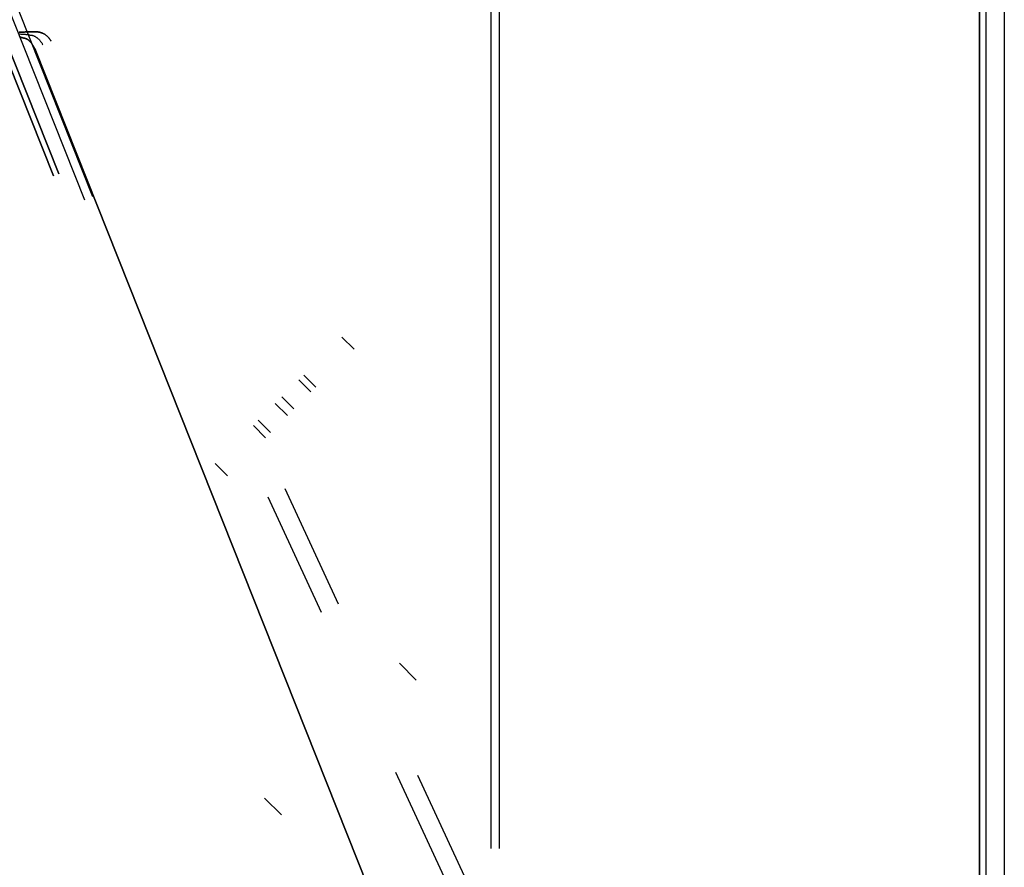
# Model space of a CAD drawing. Header units: millimetres. Extents: x -1690 to 192, y -898 to 54.
# Tile 206 of 256: x 103 to 181, y -801 to -734. Entities that reach past the tile are written whole.
import ezdxf

# ---------------------------------------------------------------- set-up
doc = ezdxf.new("R2010")
doc.units = ezdxf.units.MM
doc.header["$MEASUREMENT"] = 0
doc.layers.add('OVIDIO 186x93x72h', color=7, linetype='Continuous')

msp = doc.modelspace()

# ---------------------------------------------------------------- linework, layer by layer
at = {"layer": 'OVIDIO 186x93x72h'}
for points in [[(140.165, -422.092), (140.165, -799.116)], [(140.836, -422.092), (140.836, -799.116)], [(178.771, -422.092), (178.771, -871.771)], [(178.771, -871.771), (178.771, -422.092)], [(179.258, -422.092), (179.258, -871.771)], [(180.717, -422.092), (180.717, -871.771)], [(128.409, -758.73), (129.37, -759.691)], [(126.363, -762.699), (125.401, -761.737)], [(125.007, -762.106), (125.969, -763.068)], [(124.628, -764.408), (123.667, -763.447)], [(123.148, -763.966), (124.109, -764.927)], [(121.42, -765.718), (122.382, -766.68)], [(122.769, -766.268), (121.807, -765.306)], [(119.374, -769.687), (118.413, -768.726)], [(134.273, -785.823), (132.947, -784.497)], [(122.306, -795.138), (123.632, -796.464)]]:
    msp.add_lwpolyline(points, dxfattribs=at)
at = {"layer": 'OVIDIO 186x93x72h', "extrusion": (1, 0, 0)}
for points in [[(-871.771, 717.374), (-422.092, 717.374)], [(-422.092, 717.374), (-871.771, 717.374)], [(-871.392, 715.085), (-422.092, 715.085)], [(-422.092, 715.085), (-871.392, 715.085)]]:
    msp.add_lwpolyline(points, dxfattribs=at)
at = {"layer": 'OVIDIO 186x93x72h', "extrusion": (1, 9.4522e-07, 0)}
for points in [[(-422.092, 716.427), (-871.392, 716.426)], [(-871.392, 716.426), (-422.092, 716.427)]]:
    msp.add_lwpolyline(points, dxfattribs=at)
at = {"layer": 'OVIDIO 186x93x72h', "extrusion": (-0.108979, 0.202852, 0.973126)}
for points in [[(254.717, 833.751), (254.717, 994.406)], [(254.717, 994.406), (254.717, 833.751)], [(254.422, 994.406), (254.422, 833.751)], [(254.126, 994.406), (254.126, 833.751)], [(254.126, 833.751), (254.126, 994.406)], [(257.734, 843.261), (257.734, 853.253)], [(257.143, 853.253), (257.143, 843.261)], [(256.552, 853.253), (256.552, 843.261)], [(257.734, 910.634), (257.734, 920.406)], [(257.143, 920.406), (257.143, 910.634)]]:
    msp.add_lwpolyline(points, dxfattribs=at)
at = {"layer": 'OVIDIO 186x93x72h', "extrusion": (-0.180645, 0.947935, 0.262271)}
for points in [[(36.163, 849.124), (35.281, 847.91)], [(35.281, 847.91), (36.163, 849.124)], [(35.281, 847.91), (36.163, 849.124)]]:
    msp.add_lwpolyline(points, dxfattribs=at)
at = {"layer": 'OVIDIO 186x93x72h', "extrusion": (0.045678, -0.114881, 0.992329)}
for points in [[(-175.19, -740.613), (-175.19, -631.698)], [(-177.478, -631.044), (-177.478, -737.9)], [(-177.478, -737.9), (-177.478, -631.044)], [(-177.022, -737.9), (-177.022, -631.044)], [(-177.022, -631.044), (-177.022, -737.9)], [(-175.878, -740.613), (-175.878, -631.697)], [(-191.96, -724.153), (-191.96, -668.962)], [(-191.732, -723.936), (-191.732, -669.532)]]:
    msp.add_lwpolyline(points, dxfattribs=at)
at = {"layer": 'OVIDIO 186x93x72h', "extrusion": (-0.315264, 0.925924, 0.208021)}
msp.add_lwpolyline([(137.52, 814.896), (138.803, 815.679)], dxfattribs=at)
at = {"layer": 'OVIDIO 186x93x72h', "extrusion": (0.276089, 0.12261, 0.953279)}
for points in [[(-714.883, 399.129), (-714.883, 397.629)], [(-714.883, 397.629), (-714.883, 399.129)], [(-718.786, 399.129), (-718.786, 397.629)], [(-722.689, 399.129), (-722.689, 397.629)], [(-732.385, 397.629), (-732.385, 399.129)], [(-760.226, 399.129), (-760.226, 397.629)], [(-765.226, 400.629), (-765.226, 428.176)], [(-765.131, 400.629), (-765.131, 427.656)]]:
    msp.add_lwpolyline(points, dxfattribs=at)
at = {"layer": 'OVIDIO 186x93x72h', "extrusion": (0.876558, 0.386907, -0.286269)}
for points in [[(-715.338, 592.762), (-822.175, 578.861), (-822.919, 578.764)], [(-822.919, 578.764), (-822.175, 578.861), (-715.338, 592.762)]]:
    msp.add_lwpolyline(points, dxfattribs=at)
at = {"layer": 'OVIDIO 186x93x72h', "extrusion": (-0.108989, 0.202866, 0.973122)}
for points in [[(255.131, 835.224), (255.131, 843.268)], [(255.131, 843.268), (255.131, 835.224)], [(256.557, 835.224), (256.557, 843.268)], [(256.557, 843.268), (256.557, 835.224)], [(255.844, 835.224), (255.844, 843.268)], [(253.334, 843.369), (253.334, 853.159)], [(254.759, 853.159), (254.759, 843.369)], [(255.131, 853.26), (255.131, 910.641)], [(255.131, 910.641), (255.131, 853.26)], [(255.844, 853.26), (255.844, 910.641)], [(253.334, 910.742), (253.334, 920.312)], [(254.759, 920.312), (254.759, 910.742)]]:
    msp.add_lwpolyline(points, dxfattribs=at)
at = {"layer": 'OVIDIO 186x93x72h', "extrusion": (0.984053, -0.058701, -0.167909)}
for points in [[(-734.453, 696.459), (-732.515, 701.916)], [(-790.258, 717.532), (-788.32, 722.989)]]:
    msp.add_lwpolyline(points, dxfattribs=at)
at = {"layer": 'OVIDIO 186x93x72h', "extrusion": (-0.021464, 0.046296, 0.998697)}
for points in [[(211.768, 752.3), (211.768, 762.342)], [(213.254, 752.333), (213.254, 762.381)], [(213.254, 776.321), (213.254, 877.624)], [(211.768, 777.285), (211.768, 877.798)]]:
    msp.add_lwpolyline(points, dxfattribs=at)
at = {"layer": 'OVIDIO 186x93x72h', "extrusion": (0.87123, 0.38691, -0.30209)}
msp.add_lwpolyline([(-721.388, 593.383), (-722.688, 587.743), (-722.689, 587.74)], dxfattribs=at)
at = {"layer": 'OVIDIO 186x93x72h', "extrusion": (0, 1, 0)}
for points in [[(-107.855, 680.856), (-106.513, 683.54)], [(-110.156, 682.007), (-108.814, 684.69)], [(-111.115, 685.841), (-112.456, 683.157)]]:
    msp.add_lwpolyline(points, dxfattribs=at)
at = {"layer": 'OVIDIO 186x93x72h', "extrusion": (0.986824, -0.058151, -0.150984)}
msp.add_lwpolyline([(-743.499, 698.949), (-741.395, 704.342)], dxfattribs=at)
at = {"layer": 'OVIDIO 186x93x72h', "extrusion": (0.986824, -0.058152, -0.150988)}
msp.add_lwpolyline([(-740.738, 704.086), (-742.844, 698.691)], dxfattribs=at)
at = {"layer": 'OVIDIO 186x93x72h', "extrusion": (0.985466, -0.058564, -0.159457)}
msp.add_lwpolyline([(-743.422, 699.422), (-743.421, 699.425)], dxfattribs=at)
at = {"layer": 'OVIDIO 186x93x72h', "extrusion": (-0.108993, 0.202873, 0.97312)}
for points in [[(256.559, 910.645), (256.559, 853.263)], [(256.559, 853.263), (256.559, 910.645)]]:
    msp.add_lwpolyline(points, dxfattribs=at)
at = {"layer": 'OVIDIO 186x93x72h', "extrusion": (-0.235702, 0.235702, 0.942809)}
for points in [[(479.016, 902.472), (479.016, 797.931)], [(482.991, 909.962), (482.991, 804.554)]]:
    msp.add_lwpolyline(points, dxfattribs=at)
at = {"layer": 'OVIDIO 186x93x72h', "extrusion": (0.881274, 0.265352, -0.39108)}
msp.add_lwpolyline([(-780.067, 527.661), (-821.934, 582.04)], dxfattribs=at)
at = {"layer": 'OVIDIO 186x93x72h', "extrusion": (-0.366639, 0.922113, 0.123629)}
for points in [[(177.478, 760.696), (177.407, 760.674), (177.336, 760.654), (177.264, 760.636), (177.191, 760.62), (177.118, 760.605), (177.044, 760.592), (176.97, 760.581), (176.895, 760.572), (176.821, 760.565), (176.746, 760.559), (176.671, 760.556), (176.596, 760.554), (176.521, 760.554), (176.446, 760.556), (176.372, 760.56), (176.297, 760.566), (176.223, 760.573), (176.149, 760.583), (176.076, 760.594), (176.003, 760.607), (175.931, 760.621), (175.859, 760.638), (175.789, 760.656), (175.718, 760.676), (175.649, 760.697), (175.581, 760.72), (175.513, 760.744), (175.446, 760.77), (175.381, 760.797), (175.316, 760.826), (175.253, 760.856), (175.19, 760.887), (175.128, 760.92), (175.067, 760.954), (175.006, 760.99), (174.946, 761.028), (174.886, 761.067), (174.827, 761.108), (174.769, 761.151), (174.711, 761.195), (174.655, 761.241), (174.599, 761.288), (174.544, 761.337), (174.49, 761.387), (174.437, 761.439), (174.386, 761.492), (174.335, 761.547), (174.286, 761.603), (174.238, 761.66), (174.192, 761.718), (174.147, 761.778), (174.103, 761.839), (174.061, 761.901), (174.02, 761.964), (173.982, 762.029), (173.944, 762.094), (173.909, 762.16), (173.875, 762.226), (173.842, 762.294), (173.812, 762.362), (173.783, 762.431), (173.756, 762.5), (173.731, 762.57), (173.707, 762.64)], [(177.022, 762.125), (176.985, 762.114), (176.948, 762.104), (176.911, 762.094), (176.874, 762.086), (176.836, 762.078), (176.799, 762.072), (176.761, 762.067), (176.723, 762.062), (176.685, 762.059), (176.647, 762.056), (176.61, 762.054), (176.572, 762.054), (176.534, 762.054), (176.497, 762.055), (176.459, 762.057), (176.422, 762.061), (176.385, 762.065), (176.348, 762.069), (176.312, 762.075), (176.276, 762.082), (176.24, 762.089), (176.205, 762.098), (176.17, 762.107), (176.135, 762.117), (176.101, 762.127), (176.068, 762.139), (176.035, 762.151), (176.002, 762.163), (175.97, 762.177), (175.939, 762.191), (175.908, 762.205), (175.878, 762.22), (175.848, 762.236), (175.818, 762.253), (175.788, 762.271), (175.759, 762.289), (175.729, 762.308), (175.7, 762.328), (175.672, 762.349), (175.643, 762.37), (175.615, 762.393), (175.588, 762.416), (175.56, 762.44), (175.534, 762.465), (175.507, 762.49), (175.481, 762.516), (175.456, 762.543), (175.431, 762.571), (175.407, 762.6), (175.384, 762.629), (175.361, 762.659), (175.339, 762.689), (175.318, 762.721), (175.297, 762.752), (175.277, 762.785), (175.258, 762.818), (175.24, 762.851), (175.222, 762.885), (175.206, 762.919), (175.19, 762.954), (175.175, 762.989), (175.161, 763.025), (175.148, 763.061), (175.136, 763.097)]]:
    msp.add_lwpolyline(points, dxfattribs=at)
at = {"layer": 'OVIDIO 186x93x72h', "extrusion": (0.265352, 0.881274, 0.39108)}
msp.add_lwpolyline([(-384.358, 900.618), (-342.49, 846.239)], dxfattribs=at)
at = {"layer": 'OVIDIO 186x93x72h', "extrusion": (0.984053, -0.058701, -0.16791)}
msp.add_lwpolyline([(-788.977, 723.222), (-790.915, 717.766)], dxfattribs=at)
at = {"layer": 'OVIDIO 186x93x72h', "extrusion": (0.276367, 0.122707, 0.953186)}
msp.add_lwpolyline([(-788.082, 399.255), (-788.082, 397.755)], dxfattribs=at)
at = {"layer": 'OVIDIO 186x93x72h', "extrusion": (4.82326e-05, 1, -9.65085e-05)}
msp.add_lwpolyline([(-138.921, 696.292), (-137.58, 698.977)], dxfattribs=at)
at = {"layer": 'OVIDIO 186x93x72h'}
for points in [[(102.927, -734.666, 676.745), (102.989, -734.662, 676.759), (103.05, -734.658, 676.774), (103.111, -734.654, 676.791), (103.172, -734.651, 676.808), (103.232, -734.648, 676.827), (103.292, -734.645, 676.847), (103.352, -734.642, 676.868), (103.411, -734.64, 676.89), (103.47, -734.638, 676.913), (103.528, -734.637, 676.937), (103.586, -734.635, 676.963), (103.643, -734.635, 676.989), (103.7, -734.634, 677.017), (103.756, -734.634, 677.045), (103.812, -734.634, 677.075), (103.867, -734.634, 677.106), (103.922, -734.635, 677.138), (103.976, -734.636, 677.17), (104.029, -734.638, 677.204), (104.082, -734.64, 677.239)], [(104.082, -734.64, 677.239), (104.029, -734.638, 677.204), (103.976, -734.636, 677.17), (103.922, -734.635, 677.138), (103.867, -734.634, 677.106), (103.812, -734.634, 677.075), (103.756, -734.634, 677.045), (103.7, -734.634, 677.017), (103.643, -734.635, 676.989), (103.586, -734.635, 676.963), (103.528, -734.637, 676.937), (103.47, -734.638, 676.913), (103.411, -734.64, 676.89), (103.352, -734.642, 676.868), (103.292, -734.645, 676.847), (103.232, -734.648, 676.827), (103.172, -734.651, 676.808), (103.111, -734.654, 676.791), (103.05, -734.658, 676.774), (102.989, -734.662, 676.759), (102.927, -734.666, 676.745)], [(104.082, -734.64, 677.239), (104.131, -734.636, 677.275), (104.18, -734.633, 677.312), (104.228, -734.632, 677.349), (104.275, -734.632, 677.387), (104.322, -734.634, 677.425), (104.368, -734.637, 677.464), (104.414, -734.641, 677.503), (104.459, -734.647, 677.543), (104.503, -734.654, 677.583), (104.547, -734.662, 677.624), (104.59, -734.672, 677.664), (104.633, -734.683, 677.705), (104.674, -734.696, 677.746), (104.715, -734.71, 677.786), (104.755, -734.725, 677.826), (104.794, -734.741, 677.866), (104.832, -734.759, 677.905), (104.869, -734.778, 677.944), (104.905, -734.797, 677.982), (104.939, -734.818, 678.019), (104.973, -734.84, 678.055), (105.006, -734.863, 678.091), (105.038, -734.887, 678.125), (105.069, -734.911, 678.159), (105.099, -734.937, 678.192), (105.128, -734.962, 678.223), (105.156, -734.989, 678.254), (105.183, -735.016, 678.283), (105.21, -735.044, 678.311), (105.235, -735.072, 678.339), (105.26, -735.101, 678.365), (105.285, -735.13, 678.39), (105.308, -735.16, 678.414), (105.331, -735.189, 678.436), (105.353, -735.22, 678.458), (105.375, -735.25, 678.478), (105.396, -735.281, 678.498), (105.417, -735.312, 678.516), (105.437, -735.344, 678.533), (105.457, -735.375, 678.548)], [(105.457, -735.375, 678.548), (105.437, -735.344, 678.533), (105.417, -735.312, 678.516), (105.396, -735.281, 678.498), (105.375, -735.25, 678.478), (105.353, -735.22, 678.458), (105.331, -735.189, 678.436), (105.308, -735.16, 678.414), (105.285, -735.13, 678.39), (105.26, -735.101, 678.365), (105.235, -735.072, 678.339), (105.21, -735.044, 678.311), (105.183, -735.016, 678.283), (105.156, -734.989, 678.254), (105.128, -734.962, 678.223), (105.099, -734.937, 678.192), (105.069, -734.911, 678.159), (105.038, -734.887, 678.125), (105.006, -734.863, 678.091), (104.973, -734.84, 678.055), (104.939, -734.818, 678.019), (104.905, -734.797, 677.982), (104.869, -734.778, 677.944), (104.832, -734.759, 677.905), (104.794, -734.741, 677.866), (104.755, -734.725, 677.826), (104.715, -734.71, 677.786), (104.674, -734.696, 677.746), (104.633, -734.683, 677.705), (104.59, -734.672, 677.664), (104.547, -734.662, 677.624), (104.503, -734.654, 677.583), (104.459, -734.647, 677.543), (104.414, -734.641, 677.503), (104.368, -734.637, 677.464), (104.322, -734.634, 677.425), (104.275, -734.632, 677.387), (104.228, -734.632, 677.349), (104.18, -734.633, 677.312), (104.131, -734.636, 677.275), (104.082, -734.64, 677.239)], [(103.68, -734.878, 677.822), (103.618, -734.87, 677.784), (103.555, -734.863, 677.748), (103.491, -734.856, 677.713), (103.426, -734.85, 677.681), (103.36, -734.845, 677.65), (103.293, -734.84, 677.621), (103.225, -734.836, 677.594), (103.157, -734.832, 677.569), (103.088, -734.829, 677.545), (103.018, -734.826, 677.524), (102.948, -734.824, 677.504)], [(102.967, -735.038, 678.27), (102.999, -735.045, 678.281), (103.031, -735.053, 678.293), (103.063, -735.06, 678.306), (103.094, -735.068, 678.319), (103.125, -735.076, 678.333), (103.156, -735.084, 678.347), (103.186, -735.092, 678.362), (103.216, -735.1, 678.378), (103.246, -735.109, 678.393), (103.275, -735.118, 678.41)], [(103.275, -735.118, 678.41), (103.246, -735.109, 678.393), (103.216, -735.1, 678.378), (103.186, -735.092, 678.362), (103.156, -735.084, 678.347), (103.125, -735.076, 678.333), (103.094, -735.068, 678.319), (103.063, -735.06, 678.306), (103.031, -735.053, 678.293), (102.999, -735.045, 678.281), (102.967, -735.038, 678.27)], [(104.15, -735.956, 679.002), (104.129, -735.915, 678.994), (104.108, -735.876, 678.986), (104.087, -735.837, 678.976), (104.067, -735.8, 678.966), (104.046, -735.763, 678.955), (104.025, -735.728, 678.944), (104.004, -735.693, 678.931), (103.983, -735.66, 678.919), (103.962, -735.628, 678.905), (103.941, -735.596, 678.891), (103.919, -735.566, 678.877), (103.898, -735.536, 678.862), (103.876, -735.508, 678.847), (103.855, -735.481, 678.832), (103.833, -735.454, 678.816), (103.811, -735.429, 678.8), (103.79, -735.405, 678.784), (103.768, -735.381, 678.768), (103.746, -735.359, 678.751), (103.724, -735.338, 678.734), (103.701, -735.317, 678.718), (103.679, -735.298, 678.701), (103.657, -735.28, 678.684), (103.634, -735.263, 678.667), (103.612, -735.246, 678.65), (103.589, -735.231, 678.633), (103.567, -735.217, 678.616), (103.544, -735.203, 678.599), (103.521, -735.191, 678.582), (103.499, -735.179, 678.566), (103.476, -735.169, 678.549), (103.454, -735.159, 678.533), (103.431, -735.151, 678.517), (103.409, -735.143, 678.501), (103.386, -735.137, 678.485), (103.364, -735.131, 678.47), (103.342, -735.127, 678.454), (103.32, -735.123, 678.439), (103.297, -735.12, 678.424), (103.275, -735.118, 678.41)], [(103.275, -735.118, 678.41), (103.297, -735.12, 678.424), (103.32, -735.123, 678.439), (103.342, -735.127, 678.454), (103.364, -735.131, 678.47), (103.386, -735.137, 678.485), (103.409, -735.143, 678.501), (103.431, -735.151, 678.517), (103.454, -735.159, 678.533), (103.476, -735.169, 678.549), (103.499, -735.179, 678.566), (103.521, -735.191, 678.582), (103.544, -735.203, 678.599), (103.567, -735.217, 678.616), (103.589, -735.231, 678.633), (103.612, -735.246, 678.65), (103.634, -735.263, 678.667), (103.657, -735.28, 678.684), (103.679, -735.298, 678.701), (103.701, -735.317, 678.718), (103.724, -735.338, 678.734), (103.746, -735.359, 678.751), (103.768, -735.381, 678.768), (103.79, -735.405, 678.784), (103.811, -735.429, 678.8), (103.833, -735.454, 678.816), (103.855, -735.481, 678.832), (103.876, -735.508, 678.847), (103.898, -735.536, 678.862), (103.919, -735.566, 678.877), (103.941, -735.596, 678.891), (103.962, -735.628, 678.905), (103.983, -735.66, 678.919), (104.004, -735.693, 678.931), (104.025, -735.728, 678.944), (104.046, -735.763, 678.955), (104.067, -735.8, 678.966), (104.087, -735.837, 678.976), (104.108, -735.876, 678.986), (104.129, -735.915, 678.994), (104.15, -735.956, 679.002)], [(103.679, -734.879, 677.824), (103.702, -734.878, 677.84), (103.726, -734.878, 677.857), (103.749, -734.878, 677.874), (103.771, -734.879, 677.891), (103.794, -734.881, 677.908), (103.817, -734.883, 677.925), (103.839, -734.885, 677.943), (103.861, -734.888, 677.96), (103.883, -734.891, 677.977), (103.905, -734.895, 677.995), (103.926, -734.899, 678.013), (103.948, -734.904, 678.03), (103.99, -734.915, 678.066), (104.032, -734.927, 678.101), (104.073, -734.942, 678.137), (104.113, -734.958, 678.172), (104.152, -734.976, 678.208), (104.191, -734.995, 678.243), (104.228, -735.016, 678.277), (104.265, -735.039, 678.311), (104.302, -735.063, 678.345), (104.337, -735.088, 678.378), (104.371, -735.116, 678.411), (104.405, -735.144, 678.442), (104.438, -735.174, 678.473), (104.47, -735.206, 678.504), (104.502, -735.238, 678.533), (104.533, -735.272, 678.561), (104.563, -735.307, 678.588), (104.592, -735.343, 678.614), (104.62, -735.38, 678.639), (104.648, -735.418, 678.662), (104.676, -735.457, 678.685), (104.703, -735.497, 678.706), (104.729, -735.538, 678.725), (104.754, -735.58, 678.743), (104.779, -735.622, 678.76), (104.791, -735.644, 678.768), (104.804, -735.665, 678.775)], [(143.925, -835.993, 665.589), (143.65, -835.302, 665.682), (104.15, -735.956, 679.002)], [(104.15, -735.956, 679.002), (143.65, -835.302, 665.682), (143.925, -835.993, 665.589)]]:
    msp.add_polyline3d(points, dxfattribs=at)

doc.saveas('drawing.dxf')
